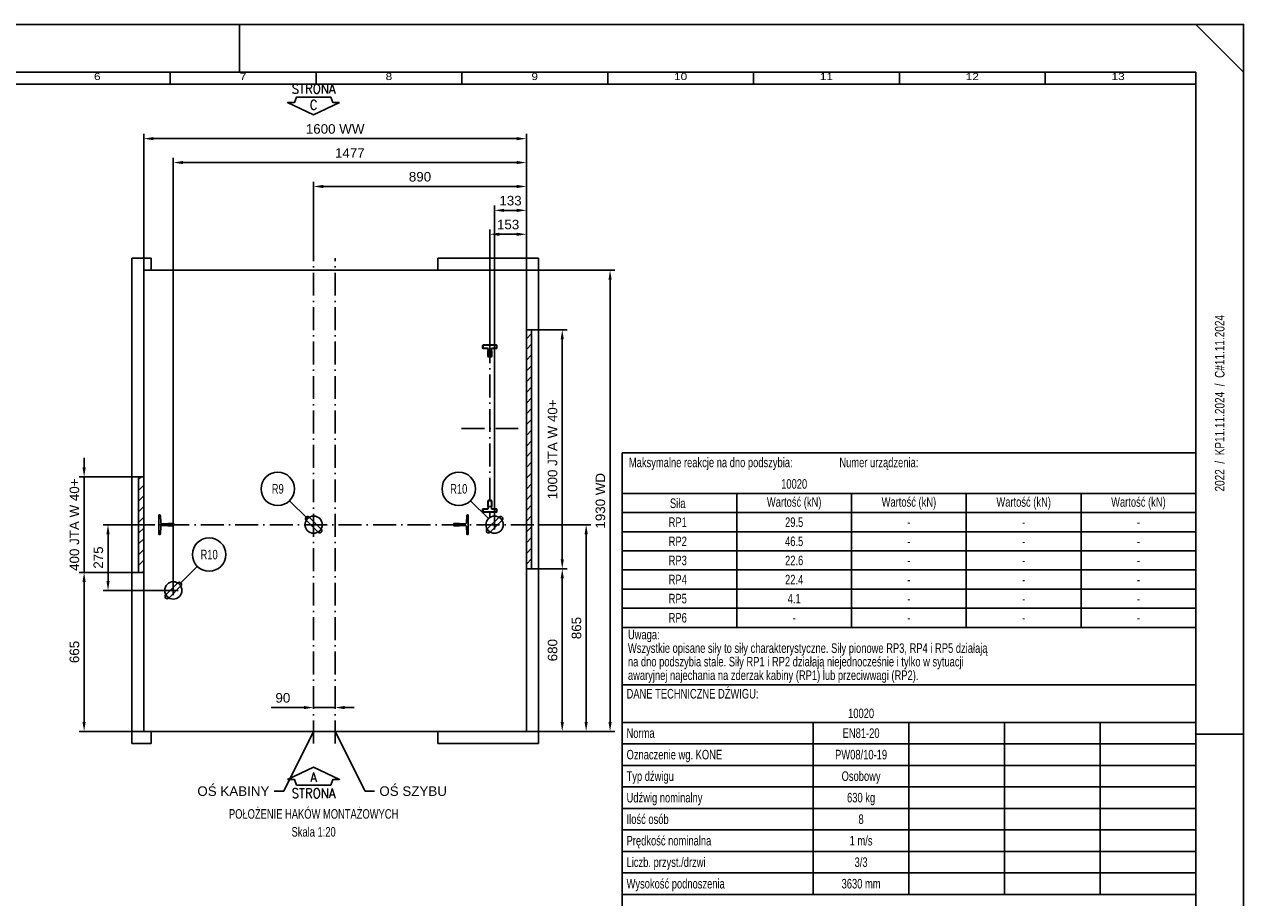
# Model space of a CAD drawing. Header units: millimetres. Extents: x 0 to 8400, y 0 to 5940.
# Tile 4 of 4: x 3300 to 8400, y 2287 to 5940. Entities that reach past the tile are written whole.
import ezdxf
from ezdxf.enums import TextEntityAlignment as Align

# ---------------------------------------------------------------- set-up
doc = ezdxf.new("R2010")
doc.units = ezdxf.units.MM
doc.header["$LTSCALE"] = 8
doc.header["$PDSIZE"] = -3
doc.linetypes.add('ACAD_ISO10W100', pattern=[18, 12, -3, 0, -3])
for name, color, linetype in [('CONT_25', 1, 'Continuous'), ('CONT_35', 2, 'Continuous'), ('CONT_50', 5, 'Continuous'), ('CONT_70', 4, 'Continuous'), ('DASHD_25', 1, 'ACAD_ISO10W100'), ('DIM_35', 7, 'Continuous'), ('Guiderails', 30, 'Continuous'), ('HATCH_35', 2, 'Continuous'), ('SHEET', 1, 'Continuous'), ('TEXT_35', 2, 'Continuous')]:
    doc.layers.add(name, color=color, linetype=linetype)
doc.styles.add('Arial', font='arial.ttf')
doc.styles.add('ROMANS', font='romans.shx', dxfattribs={"width": 0.9})
doc.styles.get("Standard").update_dxf_attribs({"font": 'arial.ttf'})
doc.styles.add('Text0.7_Arial', font='arial.ttf', dxfattribs={"width": 0.7})
doc.dimstyles.new('KONE_mm', dxfattribs={"dimscale": 20, "dimtxt": 2, "dimasz": 2, "dimexe": 1, "dimexo": 0, "dimgap": 1, "dimtad": 1, "dimdec": 0, "dimrnd": 0.01, "dimzin": 0, "dimdsep": 46, "dimtxsty": 'Arial', "dimsah": 1, "dimcen": 0, "dimclrd": 256, "dimclre": 256, "dimclrt": 256, "dimadec": 1, "dimazin": 2, "dimtfac": 1, "dimtdec": 0, "dimtmove": 0, "dimatfit": 3, "dimfxl": 1, "dimtolj": 1, "dimtzin": 0, "dimarcsym": 0})

# ---------------------------------------------------------------- blocks, each defined once
blk = doc.blocks.new('Border')
at = {"layer": 'CONT_50', "linetype": 'Continuous'}
for p, q in [((210, 297), (210, 287)), ((420, 148.5), (410, 148.5))]:
    blk.add_line(p, q, dxfattribs=at)
blk.add_lwpolyline([(410, 10), (410, 287), (10, 287), (10, 10)], close=True, dxfattribs=at)
at = {"layer": 'SHEET', "linetype": 'Continuous'}
for p, q in [((420, 287), (410, 297)), ((195.5, 287), (195.5, 284.5)), ((226, 287), (226, 284.5)), ((256.5, 287), (256.5, 284.5)), ((287, 287), (287, 284.5)), ((317.5, 287), (317.5, 284.5)), ((348, 287), (348, 284.5)), ((378.5, 287), (378.5, 284.5)), ((410, 284.5), (12.5, 284.5))]:
    blk.add_line(p, q, dxfattribs=at)
blk.add_lwpolyline([(420, 0), (420, 297), (0, 297), (0, 0)], close=True, dxfattribs=at)
at = {"layer": 'SHEET', "width": 1.190476}
for s, p in [('6', (180.25, 286.1)), ('7', (210.75, 286.1)), ('8', (241.25, 286.1)), ('9', (271.75, 286.1)), ('10', (302.25, 286.1)), ('11', (332.75, 286.1)), ('12', (363.25, 286.1)), ('13', (393.75, 286.1))]:
    blk.add_text(s, height=1.5, dxfattribs=at).set_placement(p, align=Align.MIDDLE)
blk = doc.blocks.new('*U61')
at = {"layer": 'Guiderails'}
for p, q in [((-647, 41.2), (-644, 41.2)), ((-647, -41.2), (-647, 41.2)), ((-641, 38.4), (-639, 6.3)), ((-636, 3.5), (-611.4, 3.5)), ((-611.4, 3.5), (-610.4, 4.5)), ((-610.4, 4.5), (-586, 4.5)), ((-586, 4.5), (-585, 3.5)), ((-585, 3.5), (-585, -3.5)), ((586, 4.5), (585, 3.5)), ((585, 3.5), (585, -3.5)), ((610.4, 4.5), (586, 4.5)), ((611.4, 3.5), (610.4, 4.5)), ((636, 3.5), (611.4, 3.5)), ((641, 38.4), (639, 6.3)), ((647, 41.2), (644, 41.2)), ((647, -41.2), (647, 41.2)), ((-644, -41.2), (-647, -41.2)), ((-639, -6.3), (-641, -38.4)), ((-611.4, -3.5), (-636, -3.5)), ((-610.4, -4.5), (-611.4, -3.5)), ((-586, -4.5), (-610.4, -4.5)), ((-585, -3.5), (-586, -4.5)), ((585, -3.5), (586, -4.5)), ((586, -4.5), (610.4, -4.5)), ((610.4, -4.5), (611.4, -3.5)), ((611.4, -3.5), (636, -3.5)), ((639, -6.3), (641, -38.4)), ((644, -41.2), (647, -41.2))]:
    blk.add_line(p, q, dxfattribs=at)
for centre, start, end in [((-644, 38.2), 3.5627, 90), ((-636, 6.5), 183.5627, 270), ((636, 6.5), 270, 356.4373), ((644, 38.2), 90, 176.4373), ((-644, -38.2), 270, 356.4373), ((-636, -6.5), 90, 176.4373), ((636, -6.5), 3.5627, 90), ((644, -38.2), 183.5627, 270)]:
    blk.add_arc(centre, 3, start, end, dxfattribs=at)
blk = doc.blocks.new('*U64')
at = {"layer": 'Guiderails'}
for p, q in [((-350, 27.5), (-350, -27.5)), ((-348.5, 27.5), (-348.5, -27.5)), ((-347.5, 30), (-337.5, 30)), ((-347.5, 28.5), (-337.5, 28.5)), ((-336.5, 27.5), (-336.5, 9)), ((-335, 27.5), (-335, 9)), ((-334, 8), (-332.4, 8)), ((-334, 6.5), (-332.4, 6.5)), ((-331.7, 6.2), (-330.8, 5.2)), ((-330.7, 7.3), (-329.7, 6.3)), ((-328.3, 6.3), (-327.3, 7.3)), ((-327.2, 5.2), (-326.3, 6.2)), ((-325.6, 8), (-302.5, 8)), ((-325.6, 6.5), (-302.5, 6.5)), ((-301.5, -5.5), (-301.5, 5.5)), ((-300, -5.5), (-300, 5.5)), ((300, -5.5), (300, 5.5)), ((301.5, -5.5), (301.5, 5.5)), ((325.6, 8), (302.5, 8)), ((325.6, 6.5), (302.5, 6.5)), ((327.2, 5.2), (326.3, 6.2)), ((328.3, 6.3), (327.3, 7.3)), ((330.7, 7.3), (329.7, 6.3)), ((331.7, 6.2), (330.8, 5.2)), ((334, 8), (332.4, 8)), ((334, 6.5), (332.4, 6.5)), ((335, 27.5), (335, 9)), ((336.5, 27.5), (336.5, 9)), ((347.5, 30), (337.5, 30)), ((347.5, 28.5), (337.5, 28.5)), ((348.5, 27.5), (348.5, -27.5)), ((350, 27.5), (350, -27.5)), ((-347.5, -28.5), (-337.5, -28.5)), ((-347.5, -30), (-337.5, -30)), ((-336.5, -27.5), (-336.5, -9)), ((-335, -27.5), (-335, -9)), ((-334, -6.5), (-332.4, -6.5)), ((-334, -8), (-332.4, -8)), ((-331.7, -6.2), (-330.8, -5.2)), ((-330.7, -7.3), (-329.7, -6.3)), ((-328.3, -6.3), (-327.3, -7.3)), ((-327.2, -5.2), (-326.3, -6.2)), ((-325.6, -6.5), (-302.5, -6.5)), ((-325.6, -8), (-302.5, -8)), ((325.6, -6.5), (302.5, -6.5)), ((325.6, -8), (302.5, -8)), ((327.2, -5.2), (326.3, -6.2)), ((328.3, -6.3), (327.3, -7.3)), ((330.7, -7.3), (329.7, -6.3)), ((331.7, -6.2), (330.8, -5.2)), ((334, -6.5), (332.4, -6.5)), ((334, -8), (332.4, -8)), ((335, -27.5), (335, -9)), ((336.5, -27.5), (336.5, -9)), ((347.5, -28.5), (337.5, -28.5)), ((347.5, -30), (337.5, -30))]:
    blk.add_line(p, q, dxfattribs=at)
for centre, radius, start, end in [((-347.5, 27.5), 2.5, 90, 180), ((-347.5, 27.5), 1, 90, 180.0055), ((-337.5, 27.5), 2.5, 0, 90), ((-337.5, 27.5), 1, 360, 90), ((-334, 9), 2.5, 180, 270), ((-334, 9), 1, 180, 270), ((-332.4, 5.5), 2.5, 45, 90), ((-332.4, 5.5), 1, 45, 90), ((-329, 7), 2.5, 225, 315), ((-329, 7), 1, 225, 315), ((-325.6, 5.5), 2.5, 90, 135), ((-325.6, 5.5), 1, 90, 135), ((-302.5, 5.5), 2.5, 0, 90), ((-302.5, 5.5), 1, 0, 90), ((302.5, 5.5), 2.5, 90, 180), ((302.5, 5.5), 1, 90, 180), ((325.6, 5.5), 2.5, 45, 90), ((325.6, 5.5), 1, 45, 90), ((329, 7), 2.5, 225, 315), ((329, 7), 1, 225, 315), ((332.4, 5.5), 2.5, 90, 135), ((332.4, 5.5), 1, 90, 135), ((334, 9), 2.5, 270, 360), ((334, 9), 1, 270, 360), ((337.5, 27.5), 2.5, 90, 180), ((337.5, 27.5), 1, 90, 180), ((347.5, 27.5), 2.5, 360, 90), ((347.5, 27.5), 1, 359.9945, 90), ((-347.5, -27.5), 2.5, 180, 270), ((-347.5, -27.5), 1, 180, 270), ((-337.5, -27.5), 2.5, 270, 360), ((-337.5, -27.5), 1, 270, 0), ((-334, -9), 2.5, 90, 180), ((-334, -9), 1, 90, 180), ((-332.4, -5.5), 1, 270, 315), ((-332.4, -5.5), 2.5, 270, 315), ((-329, -7), 2.5, 45, 135), ((-329, -7), 1, 45, 135), ((-325.6, -5.5), 2.5, 225, 270), ((-325.6, -5.5), 1, 225, 270), ((-302.5, -5.5), 2.5, 270, 0), ((-302.5, -5.5), 1, 270, 0), ((302.5, -5.5), 2.5, 180, 270), ((302.5, -5.5), 1, 180, 270), ((325.6, -5.5), 1, 270, 315), ((325.6, -5.5), 2.5, 270, 315), ((329, -7), 2.5, 45, 135), ((329, -7), 1, 45, 135), ((332.4, -5.5), 2.5, 225, 270), ((332.4, -5.5), 1, 225, 270), ((334, -9), 2.5, 0, 90), ((334, -9), 1, 0, 90), ((337.5, -27.5), 2.5, 180, 270), ((337.5, -27.5), 1, 180, 270), ((347.5, -27.5), 2.5, 270, 360), ((347.5, -27.5), 1, 270, 360)]:
    blk.add_arc(centre, radius, start, end, dxfattribs=at)
blk = doc.blocks.new('*U99')
at = {"layer": 'CONT_35'}
for p, q in [((-31.8, 19.1), (19.1, -31.8)), ((-19.1, 31.8), (31.8, -19.1))]:
    blk.add_line(p, q, dxfattribs=at)
blk.add_circle((0, 0), 36, dxfattribs=at)
for centre, start, end in [((-25.5, 25.5), 45, 225), ((25.5, -25.5), 225, 45)]:
    blk.add_arc(centre, 9, start, end, dxfattribs=at)
blk = doc.blocks.new('*U100')
at = {"layer": 'CONT_35'}
for p, q in [((19.1, 31.8), (-31.8, -19.1)), ((31.8, 19.1), (-19.1, -31.8))]:
    blk.add_line(p, q, dxfattribs=at)
blk.add_circle((0, 0), 36, dxfattribs=at)
for centre, start, end in [((25.5, 25.5), 315, 135), ((-25.5, -25.5), 135, 315)]:
    blk.add_arc(centre, 9, start, end, dxfattribs=at)
blk = doc.blocks.new('SH_Walls0')
at = {"layer": 'HATCH_35'}
h = blk.add_hatch(dxfattribs=at)
h.set_pattern_fill('ANSI31', color=256, scale=10)
h.set_pattern_definition([(45, (0, -865), (-22.45064, 22.45064), [])])
h.paths.add_polyline_path([(-710, -200), (-732, -200), (-732, 200), (-710, 200)])
h.paths.add_polyline_path([(890, -185), (912, -185), (912, 815), (890, 815)])
at = {"layer": 'CONT_70'}
for p, q in [((-710, 1065), (890, 1065)), ((-680, 1065), (520, 1065)), ((-710, -865), (890, -865)), ((-680, -865), (520, -865))]:
    blk.add_line(p, q, dxfattribs=at)
for points in [[(-760, -915), (-680, -915), (-680, -865), (-710, -865), (-710, 1065), (-710, 1065), (-710, 1065), (-680, 1065), (-680, 1115)], [(-680, 1115), (-760, 1115), (-760, -915)], [(520, 1115), (520, 1065), (890, 1065), (890, 1065), (890, 1065), (890, -865), (520, -865), (520, -915), (890, -915), (940, -915), (940, 1115), (520, 1115)]]:
    blk.add_lwpolyline(points, dxfattribs=at)
for points in [[(890, -185), (912, -185), (912, 815), (890, 815)], [(-710, -200), (-732, -200), (-732, 200), (-710, 200)]]:
    blk.add_lwpolyline(points, close=True, dxfattribs=at)
at = {"layer": 'DASHD_25'}
for p, q in [((0, -915), (0, 1115)), ((90, -915), (90, 1115)), ((737, 772), (737, 32)), ((618.5, 402), (855.5, 402)), ((-760, 0), (940, 0))]:
    blk.add_line(p, q, dxfattribs=at)
blk = doc.blocks.new('SideA_Arrow_A3')
at = {"layer": 'CONT_25'}
blk.add_lwpolyline([(-5.43, -2.55), (-4.02, -2.55), (-3.57, -3.71), (3.57, -3.71), (4.02, -2.55), (5.43, -2.55), (0, 0)], close=True, dxfattribs=at)
at = {"layer": 'CONT_35', "style": 'ROMANS', "width": 0.9}
for tag, p in [('#', (0, -2.07)), ('?', (0, -5.43))]:
    blk.add_attdef(tag, text='', height=2, dxfattribs=at).set_placement(p, align=Align.MIDDLE)
blk = doc.blocks.new('SideC_Arrow_A3')
at = {"layer": 'CONT_25'}
blk.add_lwpolyline([(5.43, 2.55), (4.02, 2.55), (3.57, 3.71), (-3.57, 3.71), (-4.02, 2.55), (-5.43, 2.55), (0, 0)], close=True, dxfattribs=at)
at = {"layer": 'CONT_35', "style": 'ROMANS', "width": 0.9}
for tag, p in [('?', (0, 5.43)), ('#', (0, 2.07))]:
    blk.add_attdef(tag, text='', height=2, dxfattribs=at).set_placement(p, align=Align.MIDDLE)
blk = doc.blocks.new('*D152')
at = {"layer": 'Defpoints', "color": 0, "transparency": 16777216}
for p in [(3778, 4046.9), (3778, 3646.9)]:
    blk.add_point(p, dxfattribs=at)
at = {"layer": 'DIM_35', "lineweight": -2, "transparency": 16777216}
for p, q in [((3550, 4086.9), (3550, 4126.9)), ((3778, 4046.9), (3530, 4046.9)), ((3550, 3646.9), (3550, 4046.9)), ((3778, 3646.9), (3530, 3646.9)), ((3550, 3606.9), (3550, 3566.9))]:
    blk.add_line(p, q, dxfattribs=at)
at = {"layer": 'DIM_35', "transparency": 16777216}
for points in [[(3543.3, 4086.9), (3556.7, 4086.9), (3550, 4046.9)], [(3543.3, 3606.9), (3556.7, 3606.9), (3550, 3646.9)]]:
    blk.add_solid(points, dxfattribs=at)
at = {"layer": 'DIM_35', "transparency": 16777216, "insert": (3509.6, 3846.9), "char_height": 40, "attachment_point": 5, "rotation": 90, "style": 'Arial', "bg_fill": 3, "box_fill_scale": 1.1, "bg_fill_color": 256, "bg_fill_true_color": 13158600, "bg_fill_transparency": 0}
blk.add_mtext('\\A1;400 JTA W 40+', dxfattribs=at)
at = {"layer": 'Defpoints', "color": 0, "transparency": 16777216}
blk.add_point((3550, 4046.9), dxfattribs=at)
blk = doc.blocks.new('_DotSmall')
at = {"color": 0, "linetype": 'ByBlock', "const_width": 0.5}
blk.add_lwpolyline([(-0.0625, 0, 1), (0.0625, 0, 1)], format="xyb", close=True, dxfattribs=at)
blk = doc.blocks.new('*D153')
at = {"layer": 'Defpoints', "color": 0, "transparency": 16777216}
for p in [(3550, 3646.9), (3778, 3646.9), (3800, 2981.9)]:
    blk.add_point(p, dxfattribs=at)
at = {"layer": 'DIM_35', "lineweight": -2, "transparency": 16777216}
for p, q in [((3778, 3646.9), (3530, 3646.9)), ((3550, 3021.9), (3550, 3606.9)), ((3800, 2981.9), (3530, 2981.9))]:
    blk.add_line(p, q, dxfattribs=at)
at = {"layer": 'DIM_35', "transparency": 16777216}
for points in [[(3543.3, 3606.9), (3556.7, 3606.9), (3550, 3646.9)], [(3543.3, 3021.9), (3556.7, 3021.9), (3550, 2981.9)]]:
    blk.add_solid(points, dxfattribs=at)
at = {"layer": 'DIM_35', "transparency": 16777216, "insert": (3509.6, 3314.4), "char_height": 40, "attachment_point": 5, "rotation": 90, "style": 'Arial', "bg_fill": 3, "box_fill_scale": 1.1, "bg_fill_color": 256, "bg_fill_true_color": 13158600, "bg_fill_transparency": 0}
blk.add_mtext('\\A1;665', dxfattribs=at)
blk = doc.blocks.new('*D154')
at = {"layer": 'Defpoints', "color": 0, "transparency": 16777216}
for p in [(3650, 3846.9), (3750, 3846.9), (3903, 3571.9)]:
    blk.add_point(p, dxfattribs=at)
at = {"layer": 'DIM_35', "lineweight": -2, "transparency": 16777216}
for p, q in [((3750, 3846.9), (3630, 3846.9)), ((3650, 3611.9), (3650, 3806.9)), ((3903, 3571.9), (3630, 3571.9))]:
    blk.add_line(p, q, dxfattribs=at)
at = {"layer": 'DIM_35', "transparency": 16777216}
for points in [[(3643.3, 3806.9), (3656.7, 3806.9), (3650, 3846.9)], [(3643.3, 3611.9), (3656.7, 3611.9), (3650, 3571.9)]]:
    blk.add_solid(points, dxfattribs=at)
at = {"layer": 'DIM_35', "transparency": 16777216, "insert": (3609.6, 3709.4), "char_height": 40, "attachment_point": 5, "rotation": 90, "style": 'Arial', "bg_fill": 3, "box_fill_scale": 1.1, "bg_fill_color": 256, "bg_fill_true_color": 13158600, "bg_fill_transparency": 0}
blk.add_mtext('\\A1;275', dxfattribs=at)
blk = doc.blocks.new('*D155')
at = {"layer": 'Defpoints', "color": 0, "transparency": 16777216}
for p in [(5400, 4911.9), (5750, 4911.9), (5400, 2981.9)]:
    blk.add_point(p, dxfattribs=at)
at = {"layer": 'DIM_35', "lineweight": -2, "transparency": 16777216}
for p, q in [((5400, 4911.9), (5770, 4911.9)), ((5750, 3021.9), (5750, 4871.9)), ((5400, 2981.9), (5770, 2981.9))]:
    blk.add_line(p, q, dxfattribs=at)
at = {"layer": 'DIM_35', "transparency": 16777216}
for points in [[(5743.3, 4871.9), (5756.7, 4871.9), (5750, 4911.9)], [(5743.3, 3021.9), (5756.7, 3021.9), (5750, 2981.9)]]:
    blk.add_solid(points, dxfattribs=at)
at = {"layer": 'DIM_35', "transparency": 16777216, "insert": (5709.6, 3946.9), "char_height": 40, "attachment_point": 5, "rotation": 90, "style": 'Arial', "bg_fill": 3, "box_fill_scale": 1.1, "bg_fill_color": 256, "bg_fill_true_color": 13158600, "bg_fill_transparency": 0}
blk.add_mtext('\\A1;1930 WD', dxfattribs=at)
blk = doc.blocks.new('*D156')
at = {"layer": 'Defpoints', "color": 0, "transparency": 16777216}
for p in [(5450, 3846.9), (5400, 2981.9), (5650, 2981.9)]:
    blk.add_point(p, dxfattribs=at)
at = {"layer": 'DIM_35', "lineweight": -2, "transparency": 16777216}
for p, q in [((5450, 3846.9), (5670, 3846.9)), ((5650, 3806.9), (5650, 3021.9)), ((5400, 2981.9), (5670, 2981.9))]:
    blk.add_line(p, q, dxfattribs=at)
at = {"layer": 'DIM_35', "transparency": 16777216}
for points in [[(5643.3, 3806.9), (5656.7, 3806.9), (5650, 3846.9)], [(5643.3, 3021.9), (5656.7, 3021.9), (5650, 2981.9)]]:
    blk.add_solid(points, dxfattribs=at)
at = {"layer": 'DIM_35', "transparency": 16777216, "insert": (5609.6, 3414.4), "char_height": 40, "attachment_point": 5, "rotation": 90, "style": 'Arial', "bg_fill": 3, "box_fill_scale": 1.1, "bg_fill_color": 256, "bg_fill_true_color": 13158600, "bg_fill_transparency": 0}
blk.add_mtext('\\A1;865', dxfattribs=at)
blk = doc.blocks.new('*D157')
at = {"layer": 'Defpoints', "color": 0, "transparency": 16777216}
for p in [(5422, 4661.9), (5550, 4661.9), (5422, 3661.9)]:
    blk.add_point(p, dxfattribs=at)
at = {"layer": 'DIM_35', "lineweight": -2, "transparency": 16777216}
for p, q in [((5422, 4661.9), (5570, 4661.9)), ((5550, 3701.9), (5550, 4621.9)), ((5422, 3661.9), (5570, 3661.9))]:
    blk.add_line(p, q, dxfattribs=at)
at = {"layer": 'DIM_35', "transparency": 16777216}
for points in [[(5543.3, 4621.9), (5556.7, 4621.9), (5550, 4661.9)], [(5543.3, 3701.9), (5556.7, 3701.9), (5550, 3661.9)]]:
    blk.add_solid(points, dxfattribs=at)
at = {"layer": 'DIM_35', "transparency": 16777216, "insert": (5509.6, 4161.9), "char_height": 40, "attachment_point": 5, "rotation": 90, "style": 'Arial', "bg_fill": 3, "box_fill_scale": 1.1, "bg_fill_color": 256, "bg_fill_true_color": 13158600, "bg_fill_transparency": 0}
blk.add_mtext('\\A1;1000 JTA W 40+', dxfattribs=at)
blk = doc.blocks.new('*D158')
at = {"layer": 'Defpoints', "color": 0, "transparency": 16777216}
for p in [(5422, 3661.9), (5550, 3661.9), (5400, 2981.9)]:
    blk.add_point(p, dxfattribs=at)
at = {"layer": 'DIM_35', "lineweight": -2, "transparency": 16777216}
for p, q in [((5422, 3661.9), (5570, 3661.9)), ((5550, 3021.9), (5550, 3621.9)), ((5400, 2981.9), (5570, 2981.9))]:
    blk.add_line(p, q, dxfattribs=at)
at = {"layer": 'DIM_35', "transparency": 16777216}
for points in [[(5543.3, 3621.9), (5556.7, 3621.9), (5550, 3661.9)], [(5543.3, 3021.9), (5556.7, 3021.9), (5550, 2981.9)]]:
    blk.add_solid(points, dxfattribs=at)
at = {"layer": 'DIM_35', "transparency": 16777216, "insert": (5509.6, 3321.9), "char_height": 40, "attachment_point": 5, "rotation": 90, "style": 'Arial', "bg_fill": 3, "box_fill_scale": 1.1, "bg_fill_color": 256, "bg_fill_true_color": 13158600, "bg_fill_transparency": 0}
blk.add_mtext('\\A1;680', dxfattribs=at)
blk = doc.blocks.new('*D159')
at = {"layer": 'Defpoints', "color": 0, "transparency": 16777216}
for p in [(5400, 5461.9), (3800, 4911.9), (5400, 4911.9)]:
    blk.add_point(p, dxfattribs=at)
at = {"layer": 'DIM_35', "lineweight": -2, "transparency": 16777216}
for p, q in [((3800, 4911.9), (3800, 5481.9)), ((3840, 5461.9), (5360, 5461.9)), ((5400, 4911.9), (5400, 5481.9))]:
    blk.add_line(p, q, dxfattribs=at)
at = {"layer": 'DIM_35', "transparency": 16777216}
for points in [[(3840, 5468.6), (3840, 5455.2), (3800, 5461.9)], [(5360, 5468.6), (5360, 5455.2), (5400, 5461.9)]]:
    blk.add_solid(points, dxfattribs=at)
at = {"layer": 'DIM_35', "transparency": 16777216, "insert": (4600, 5502.3), "char_height": 40, "attachment_point": 5, "style": 'Arial', "bg_fill": 3, "box_fill_scale": 1.1, "bg_fill_color": 256, "bg_fill_true_color": 13158600, "bg_fill_transparency": 0}
blk.add_mtext('\\A1;1600 WW', dxfattribs=at)
blk = doc.blocks.new('*D160')
at = {"layer": 'Defpoints', "color": 0, "transparency": 16777216}
for p in [(3923, 5361.9), (5400, 4911.9), (3923, 3591.9)]:
    blk.add_point(p, dxfattribs=at)
at = {"layer": 'DIM_35', "lineweight": -2, "transparency": 16777216}
for p, q in [((3923, 3591.9), (3923, 5381.9)), ((5360, 5361.9), (3963, 5361.9)), ((5400, 4911.9), (5400, 5381.9))]:
    blk.add_line(p, q, dxfattribs=at)
at = {"layer": 'DIM_35', "transparency": 16777216}
for points in [[(3963, 5368.6), (3963, 5355.2), (3923, 5361.9)], [(5360, 5368.6), (5360, 5355.2), (5400, 5361.9)]]:
    blk.add_solid(points, dxfattribs=at)
at = {"layer": 'DIM_35', "transparency": 16777216, "insert": (4661.5, 5402), "char_height": 40, "attachment_point": 5, "style": 'Arial', "bg_fill": 3, "box_fill_scale": 1.1, "bg_fill_color": 256, "bg_fill_true_color": 13158600, "bg_fill_transparency": 0}
blk.add_mtext('\\A1;1477', dxfattribs=at)
blk = doc.blocks.new('*D161')
at = {"layer": 'Defpoints', "color": 0, "transparency": 16777216}
for p in [(4510, 5261.9), (4510, 4961.9), (5400, 4911.9)]:
    blk.add_point(p, dxfattribs=at)
at = {"layer": 'DIM_35', "lineweight": -2, "transparency": 16777216}
for p, q in [((4510, 4961.9), (4510, 5281.9)), ((5360, 5261.9), (4550, 5261.9)), ((5400, 4911.9), (5400, 5281.9))]:
    blk.add_line(p, q, dxfattribs=at)
at = {"layer": 'DIM_35', "transparency": 16777216}
for points in [[(4550, 5268.6), (4550, 5255.2), (4510, 5261.9)], [(5360, 5268.6), (5360, 5255.2), (5400, 5261.9)]]:
    blk.add_solid(points, dxfattribs=at)
at = {"layer": 'DIM_35', "transparency": 16777216, "insert": (4955, 5302.3), "char_height": 40, "attachment_point": 5, "style": 'Arial', "bg_fill": 3, "box_fill_scale": 1.1, "bg_fill_color": 256, "bg_fill_true_color": 13158600, "bg_fill_transparency": 0}
blk.add_mtext('\\A1;890', dxfattribs=at)
blk = doc.blocks.new('*D162')
at = {"layer": 'Defpoints', "color": 0, "transparency": 16777216}
for p in [(5400, 4911.9), (5267, 3866.9)]:
    blk.add_point(p, dxfattribs=at)
at = {"layer": 'DIM_35', "lineweight": -2, "transparency": 16777216}
for p, q in [((5267, 3866.9), (5267, 5181.9)), ((5360, 5161.9), (5307, 5161.9)), ((5400, 4911.9), (5400, 5181.9))]:
    blk.add_line(p, q, dxfattribs=at)
at = {"layer": 'DIM_35', "transparency": 16777216}
for points in [[(5307, 5168.6), (5307, 5155.2), (5267, 5161.9)], [(5360, 5168.6), (5360, 5155.2), (5400, 5161.9)]]:
    blk.add_solid(points, dxfattribs=at)
at = {"layer": 'DIM_35', "transparency": 16777216, "insert": (5333.5, 5202.3), "char_height": 40, "attachment_point": 5, "style": 'Arial', "bg_fill": 3, "box_fill_scale": 1.1, "bg_fill_color": 256, "bg_fill_true_color": 13158600, "bg_fill_transparency": 0}
blk.add_mtext('\\A1;133', dxfattribs=at)
at = {"layer": 'Defpoints', "color": 0, "transparency": 16777216}
blk.add_point((5267, 5161.9), dxfattribs=at)
blk = doc.blocks.new('*D163')
at = {"layer": 'Defpoints', "color": 0, "transparency": 16777216}
for p in [(5247, 5061.9), (5400, 4911.9), (5247, 4618.9)]:
    blk.add_point(p, dxfattribs=at)
at = {"layer": 'DIM_35', "lineweight": -2, "transparency": 16777216}
for p, q in [((5247, 4618.9), (5247, 5081.9)), ((5360, 5061.9), (5287, 5061.9)), ((5400, 4911.9), (5400, 5081.9))]:
    blk.add_line(p, q, dxfattribs=at)
at = {"layer": 'DIM_35', "transparency": 16777216}
for points in [[(5287, 5068.6), (5287, 5055.2), (5247, 5061.9)], [(5360, 5068.6), (5360, 5055.2), (5400, 5061.9)]]:
    blk.add_solid(points, dxfattribs=at)
at = {"layer": 'DIM_35', "transparency": 16777216, "insert": (5323.5, 5102.3), "char_height": 40, "attachment_point": 5, "style": 'Arial', "bg_fill": 3, "box_fill_scale": 1.1, "bg_fill_color": 256, "bg_fill_true_color": 13158600, "bg_fill_transparency": 0}
blk.add_mtext('\\A1;153', dxfattribs=at)
blk = doc.blocks.new('*D164')
at = {"layer": 'Defpoints', "color": 0, "transparency": 16777216}
for p in [(4510, 3081.9), (4510, 3081.9), (4600, 3081.9)]:
    blk.add_point(p, dxfattribs=at)
at = {"layer": 'DIM_35', "lineweight": -2, "transparency": 16777216}
for p, q in [((4470, 3081.9), (4332.8, 3081.9)), ((4510, 3081.9), (4510, 3101.9)), ((4600, 3081.9), (4510, 3081.9)), ((4600, 3081.9), (4600, 3101.9)), ((4640, 3081.9), (4680, 3081.9))]:
    blk.add_line(p, q, dxfattribs=at)
at = {"layer": 'DIM_35', "transparency": 16777216}
for points in [[(4470, 3088.6), (4470, 3075.2), (4510, 3081.9)], [(4640, 3088.6), (4640, 3075.2), (4600, 3081.9)]]:
    blk.add_solid(points, dxfattribs=at)
at = {"layer": 'DIM_35', "transparency": 16777216, "insert": (4381.4, 3122.3), "char_height": 40, "attachment_point": 5, "style": 'Arial', "bg_fill": 3, "box_fill_scale": 1.1, "bg_fill_color": 256, "bg_fill_true_color": 13158600, "bg_fill_transparency": 0}
blk.add_mtext('\\A1;90', dxfattribs=at)
blk = doc.blocks.new('T-0008158422_LiftingEyePlan_0')
at = {"layer": 'CONT_25'}
for points in [[(-25.5, 890.5), (-100.5, 965.5)], [(731.5, 890.5), (656.5, 965.5)], [(-561.5, 615.5), (-486.5, 690.5)]]:
    blk.add_lwpolyline(points, dxfattribs=at)
for centre in [(-150, 1015), (607, 1015), (-437, 740)]:
    blk.add_circle(centre, 70, dxfattribs=at)
at = {"layer": 'DASHD_25'}
for points in [[(0, 885), (0, 845)], [(757, 885), (757, 845)], [(20, 865), (-20, 865)], [(777, 865), (737, 865)], [(-567, 590), (-607, 590)], [(-587, 610), (-587, 570)]]:
    blk.add_lwpolyline(points, dxfattribs=at)
at = {"rotation": 270}
blk.add_blockref('*U64', (737, 1267), dxfattribs=at)
for name, p in [('*U61', (0, 865)), ('*U99', (0, 865)), ('*U100', (757, 865)), ('*U100', (-587, 590))]:
    blk.add_blockref(name, p)
at = {"layer": 'TEXT_35', "style": 'Text0.7_Arial', "width": 0.7}
for s, p in [('R9', (-150, 1015)), ('R10', (607, 1015)), ('R10', (-437, 740))]:
    blk.add_text(s, height=40, dxfattribs=at).set_placement(p, align=Align.MIDDLE)
at = {"layer": 'TEXT_35', "char_height": 40, "style": 'Arial'}
for s, insert, attachment_point in [('\\A1;OŚ KABINY', (-185, -250), 6), ('\\A1;OŚ SZYBU', (275, -250), 4)]:
    blk.add_mtext(s, dxfattribs=dict(at, insert=insert, attachment_point=attachment_point))
at = {"layer": 'TEXT_35', "annotation_type": 0, "has_hookline": 1}
for points, hookline_direction, text_width in [([(0, 0), (-125, -250), (-165, -250)], 1, 298.1), ([(90, 0), (215, -250), (255, -250)], 0, 275.4)]:
    blk.add_leader(points, dimstyle='KONE_mm', override={"dimtad": 0, "dimldrblk": 'DotSmall'}, dxfattribs=dict(at, hookline_direction=hookline_direction, text_width=text_width))

msp = doc.modelspace()

# ---------------------------------------------------------------- linework, layer by layer
at = {"layer": 'CONT_70'}
for p, q in [((3800, 4911.9), (5400, 4911.9)), ((3800, 2981.9), (5400, 2981.9))]:
    msp.add_line(p, q, dxfattribs=at)
at = {"layer": 'DASHD_25'}
for p, q in [((4510, 2931.9), (4510, 4961.9)), ((4600, 2931.9), (4600, 4961.9)), ((5247, 4618.9), (5247, 3878.9)), ((3750, 3846.9), (5450, 3846.9))]:
    msp.add_line(p, q, dxfattribs=at)
at = {"layer": 'SHEET', "linetype": 'Continuous'}
for p, q in [((5800, 3177.4), (5800, 4147.4)), ((5800, 4147.4), (8200, 4147.4)), ((5800, 3977.4), (8200, 3977.4)), ((6280, 3417.4), (6280, 3977.4)), ((6760, 3417.4), (6760, 3977.4)), ((7240, 3417.4), (7240, 3977.4)), ((7720, 3417.4), (7720, 3977.4)), ((5800, 3897.4), (8200, 3897.4)), ((5800, 3817.4), (8200, 3817.4)), ((5800, 3737.4), (8200, 3737.4)), ((5800, 3657.4), (8200, 3657.4)), ((5800, 3577.4), (8200, 3577.4)), ((5800, 3497.4), (8200, 3497.4)), ((5800, 3417.4), (8200, 3417.4)), ((5800, 3177.4), (5800, 2300)), ((5800, 3177.4), (8200, 3177.4)), ((5800, 3177.4), (8200, 3177.4)), ((5800, 3020), (8200, 3020)), ((6600, 3020), (6600, 2300)), ((7000, 3020), (7000, 2300)), ((7400, 3020), (7400, 2300)), ((7800, 3020), (7800, 2300)), ((5800, 2930), (8200, 2930)), ((5800, 2840), (8200, 2840)), ((5800, 2750), (8200, 2750)), ((5800, 2660), (8200, 2660)), ((5800, 2570), (8200, 2570)), ((5800, 2480), (8200, 2480)), ((5800, 2390), (8200, 2390)), ((5800, 2300), (8200, 2300)), ((5800, 1800), (5800, 2300)), ((5800, 2300), (8200, 2300))]:
    msp.add_line(p, q, dxfattribs=at)

# ---------------------------------------------------------------- block references
at = {"xscale": 20, "yscale": 20, "zscale": 20}
for name, p, values in [('SideC_Arrow_A3', (4510, 5561.9), {'?': 'STRONA', '#': 'C'}), ('SideA_Arrow_A3', (4510, 2831.9), {'?': 'STRONA', '#': 'A'})]:
    msp.add_blockref(name, p, dxfattribs=at).add_auto_attribs(values)
for name, p in [('SH_Walls0', (4510, 3846.9)), ('T-0008158422_LiftingEyePlan_0', (4510, 2981.9))]:
    msp.add_blockref(name, p)
at = {"layer": 'SHEET', "xscale": 20, "yscale": 20, "zscale": 20}
msp.add_blockref('Border', (0, 0), dxfattribs=at)

# ---------------------------------------------------------------- texts
at = {"layer": 'SHEET', "linetype": 'Continuous', "style": 'Text0.7_Arial', "width": 0.75}
msp.add_text('2022  /  KP11.11.2024  /  C#11.11.2024', height=40, rotation=90, dxfattribs=at).set_placement((8300, 4355), align=Align.MIDDLE_CENTER)
at = {"layer": 'TEXT_35', "style": 'Text0.7_Arial', "width": 0.7}
for s, p in [('Maksymalne reakcje na dno podszybia:                  Numer urządzenia:', (5828.7, 4107.4)), ('DANE TECHNICZNE DŹWIGU:', (5819, 3139.7)), ('Norma', (5819, 2975)), ('Oznaczenie wg. KONE', (5819, 2885)), ('Typ dźwigu', (5819, 2795)), ('Udźwig nominalny', (5819, 2705)), ('Ilość osób', (5819, 2615)), ('Prędkość nominalna', (5819, 2525)), ('Liczb. przyst./drzwi', (5819, 2435)), ('Wysokość podnoszenia', (5819, 2345))]:
    msp.add_text(s, height=40, dxfattribs=at).set_placement(p, align=Align.MIDDLE_LEFT)
for s, p in [('10020', (6520, 4017.4)), ('Siła', (6033.1, 3937.4)), ('Wartość (kN)', (6520, 3937.4)), ('Wartość (kN)', (7000, 3937.4)), ('Wartość (kN)', (7480, 3937.4)), ('Wartość (kN)', (7960, 3937.4)), ('RP1', (6033.1, 3857.4)), ('29.5', (6520, 3857.4)), ('-', (7000, 3857.4)), ('-', (7480, 3857.4)), ('-', (7960, 3857.4)), ('RP2', (6033.1, 3777.4)), ('46.5', (6520, 3777.4)), ('-', (7000, 3777.4)), ('-', (7480, 3777.4)), ('-', (7960, 3777.4)), ('RP3', (6033.1, 3697.4)), ('22.6', (6520, 3697.4)), ('-', (7000, 3697.4)), ('-', (7480, 3697.4)), ('-', (7960, 3697.4)), ('RP4', (6033.1, 3617.4)), ('22.4', (6520, 3617.4)), ('-', (7000, 3617.4)), ('-', (7480, 3617.4)), ('-', (7960, 3617.4)), ('RP5', (6033.1, 3537.4)), ('4.1', (6520, 3537.4)), ('-', (7000, 3537.4)), ('-', (7480, 3537.4)), ('-', (7960, 3537.4)), ('RP6', (6033.1, 3457.4)), ('-', (6520, 3457.4)), ('-', (7000, 3457.4)), ('-', (7480, 3457.4)), ('-', (7960, 3457.4)), ('10020', (6800, 3057.6))]:
    msp.add_text(s, height=40, dxfattribs=at).set_placement(p, align=Align.MIDDLE)
for s, p in [('Uwaga:', (5824.7, 3367.4)), ('Wszystkie opisane siły to siły charakterystyczne. Siły pionowe RP3, RP4 i RP5 działają  ', (5824.7, 3310.6)), ('na dno podszybia stale. Siły RP1 i RP2 działają niejednocześnie i tylko w sytuacji ', (5824.7, 3253.9)), ('awaryjnej najechania na zderzak kabiny (RP1) lub przeciwwagi (RP2).', (5824.7, 3197.2))]:
    msp.add_text(s, height=40, dxfattribs=at).set_placement(p)
for s, p in [('EN81-20', (6800, 2975)), ('PW08/10-19', (6800, 2885)), ('Osobowy', (6800, 2795)), ('630 kg', (6800, 2705)), ('POŁOŻENIE HAKÓW MONTAŻOWYCH', (4510, 2636.9)), ('8', (6800, 2615)), ('Skala 1:20', (4510, 2561.9)), ('1 m/s', (6800, 2525)), ('3/3', (6800, 2435)), ('3630 mm', (6800, 2345))]:
    msp.add_text(s, height=40, dxfattribs=at).set_placement(p, align=Align.MIDDLE_CENTER)

# ---------------------------------------------------------------- next in the draw order: dimensions: what is measured, and where the dimension line sits
at = {"layer": 'DIM_35'}
for base, p1, p2, text, override, picture, middle in [((5750, 4911.9), (5400, 2981.9), (5400, 4911.9), '<> WD', {"dimldrblk": 'DotSmall', "dimtfill": 1}, '*D155', (5709.6, 3946.9)), ((3550, 4046.9), (3778, 3646.9), (3778, 4046.9), '<> JTA W 40+', {"dimtix": 1, "dimldrblk": 'DotSmall', "dimtfill": 1}, '*D152', (3509.6, 3846.9))]:
    dim = msp.add_linear_dim(base=base, p1=p1, p2=p2, angle=90, text=text, dimstyle='KONE_mm', override=override, dxfattribs=at)
    dim.commit()
    dim.dimension.update_dxf_attribs({"geometry": picture, "text_midpoint": middle})
dim = msp.add_linear_dim(base=(4510, 3081.9), p1=(4600, 3081.9), p2=(4510, 3081.9), dimstyle='KONE_mm', override={"dimldrblk": 'DotSmall', "dimtfill": 1}, dxfattribs=at)
dim.commit()
dim.dimension.update_dxf_attribs({"geometry": '*D164', "text_midpoint": (4381.4, 3122.3)})

# ---------------------------------------------------------------- next in the draw order: dimensions: what is measured, and where the dimension line sits
dim = msp.add_linear_dim(base=(5400, 5461.9), p1=(3800, 4911.9), p2=(5400, 4911.9), text='<> WW', dimstyle='KONE_mm', override={"dimldrblk": 'DotSmall', "dimtfill": 1}, dxfattribs=at)
dim.commit()
dim.dimension.update_dxf_attribs({"geometry": '*D159', "text_midpoint": (4600, 5502.3)})
for base, p1, p2, picture, middle in [((5650, 2981.9), (5450, 3846.9), (5400, 2981.9), '*D156', (5609.6, 3414.4)), ((3550, 3646.9), (3800, 2981.9), (3778, 3646.9), '*D153', (3509.6, 3314.4))]:
    dim = msp.add_linear_dim(base=base, p1=p1, p2=p2, angle=90, dimstyle='KONE_mm', override={"dimldrblk": 'DotSmall', "dimtfill": 1}, dxfattribs=at)
    dim.commit()
    dim.dimension.update_dxf_attribs({"geometry": picture, "text_midpoint": middle})

# ---------------------------------------------------------------- next in the draw order: dimensions: what is measured, and where the dimension line sits
dim = msp.add_linear_dim(base=(5550, 4661.9), p1=(5422, 3661.9), p2=(5422, 4661.9), angle=90, text='<> JTA W 40+', dimstyle='KONE_mm', override={"dimldrblk": 'DotSmall', "dimtfill": 1}, dxfattribs=at)
dim.commit()
dim.dimension.update_dxf_attribs({"geometry": '*D157', "text_midpoint": (5509.6, 4161.9)})
dim = msp.add_linear_dim(base=(3650, 3846.9), p1=(3903, 3571.9), p2=(3750, 3846.9), angle=90, dimstyle='KONE_mm', override={"dimldrblk": 'DotSmall', "dimtfill": 1}, dxfattribs=at)
dim.commit()
dim.dimension.update_dxf_attribs({"geometry": '*D154', "text_midpoint": (3609.6, 3709.4)})

# ---------------------------------------------------------------- next in the draw order: dimensions: what is measured, and where the dimension line sits
dim = msp.add_linear_dim(base=(5550, 3661.9), p1=(5400, 2981.9), p2=(5422, 3661.9), angle=90, dimstyle='KONE_mm', override={"dimldrblk": 'DotSmall', "dimtfill": 1}, dxfattribs=at)
dim.commit()
dim.dimension.update_dxf_attribs({"geometry": '*D158', "text_midpoint": (5509.6, 3321.9)})

# ---------------------------------------------------------------- next in the draw order: dimensions: what is measured, and where the dimension line sits
dim = msp.add_linear_dim(base=(3923, 5361.9), p1=(5400, 4911.9), p2=(3923, 3591.9), dimstyle='KONE_mm', override={"dimldrblk": 'DotSmall', "dimtfill": 1}, dxfattribs=at)
dim.commit()
dim.dimension.update_dxf_attribs({"geometry": '*D160', "text_midpoint": (4661.5, 5402)})

# ---------------------------------------------------------------- next in the draw order: dimensions: what is measured, and where the dimension line sits
dim = msp.add_linear_dim(base=(4510, 5261.9), p1=(5400, 4911.9), p2=(4510, 4961.9), dimstyle='KONE_mm', override={"dimldrblk": 'DotSmall', "dimtfill": 1}, dxfattribs=at)
dim.commit()
dim.dimension.update_dxf_attribs({"geometry": '*D161', "text_midpoint": (4955, 5302.3)})

# ---------------------------------------------------------------- next in the draw order: dimensions: what is measured, and where the dimension line sits
dim = msp.add_linear_dim(base=(5267, 5161.9), p1=(5400, 4911.9), p2=(5267, 3866.9), dimstyle='KONE_mm', override={"dimldrblk": 'DotSmall', "dimtfill": 1}, dxfattribs=at)
dim.commit()
dim.dimension.update_dxf_attribs({"geometry": '*D162', "text_midpoint": (5333.5, 5202.3)})

# ---------------------------------------------------------------- next in the draw order: dimensions: what is measured, and where the dimension line sits
dim = msp.add_linear_dim(base=(5247, 5061.9), p1=(5400, 4911.9), p2=(5247, 4618.9), dimstyle='KONE_mm', override={"dimldrblk": 'DotSmall', "dimtfill": 1}, dxfattribs=at)
dim.commit()
dim.dimension.update_dxf_attribs({"geometry": '*D163', "text_midpoint": (5323.5, 5102.3)})

doc.saveas('drawing.dxf')
